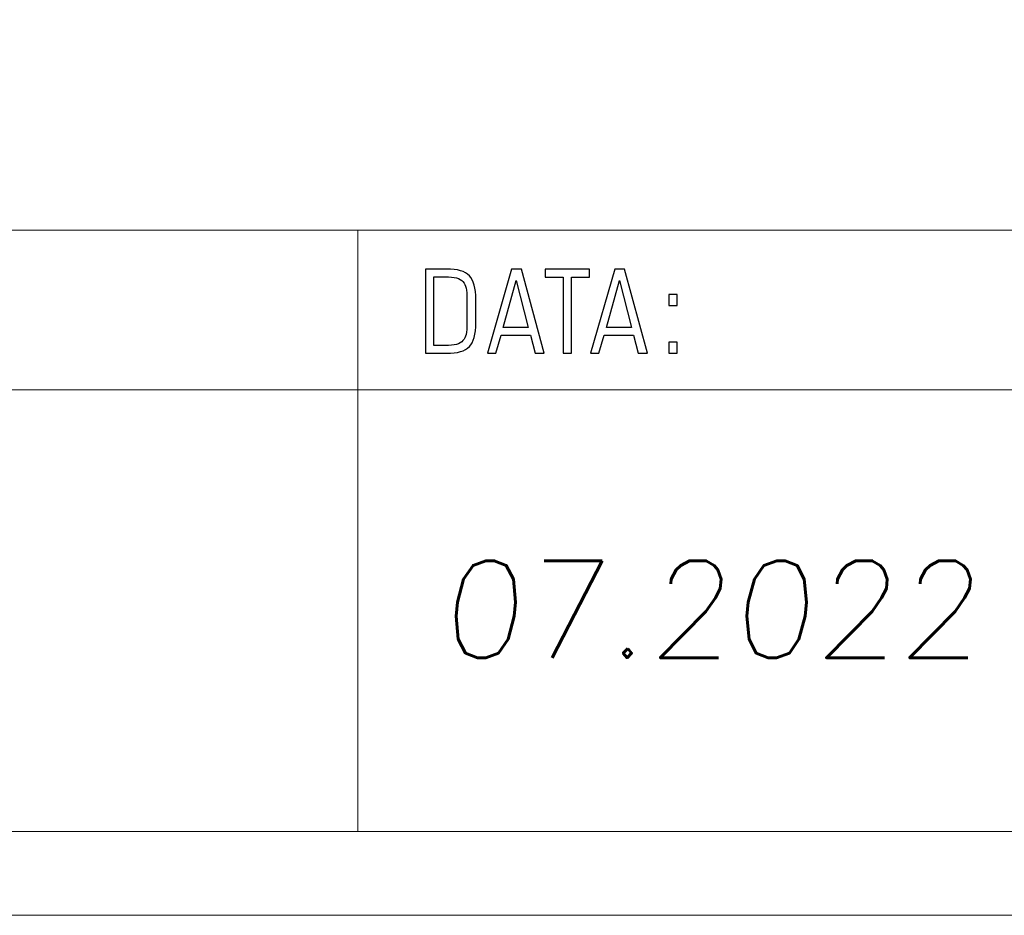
# Model space of a CAD drawing. Header units: metres. Extents: x 6522727 to 6522922, y 5980994 to 5981134.
# Tile 6 of 256: x 6522787 to 6522799, y 5980994 to 5981005. Entities that reach past the tile are written whole.
import ezdxf

# ---------------------------------------------------------------- set-up
doc = ezdxf.new("R2010")
doc.units = ezdxf.units.M
doc.header["$MEASUREMENT"] = 0
doc.layers.add('-HYBRIS - PRZYŁĄCZE -  RAMKI', color=7, linetype='Continuous')
doc.layers.add('Level 63', color=7, linetype='Continuous', lineweight=0)
doc.styles.add('DŁUGOŚCI', font='simplex.shx', dxfattribs={"width": 0.8, "oblique": 10})

msp = doc.modelspace()

# ---------------------------------------------------------------- linework, layer by layer
at = {"layer": '-HYBRIS - PRZYŁĄCZE -  RAMKI', "color": 7, "lineweight": 20}
msp.add_lwpolyline([(6522760.976, 5980995.426), (6522810.082, 5980995.426), (6522810.082, 5981022.602), (6522760.976, 5981022.602), (6522760.976, 5980995.426)], close=True, dxfattribs=at)
at = {"layer": '-HYBRIS - PRZYŁĄCZE -  RAMKI', "color": 7, "lineweight": 18}
for points in [[(6522760.976, 5981002.869), (6522760.976, 5981002.869), (6522810.082, 5981002.869), (6522810.082, 5981002.869)], [(6522791.065, 5980995.426), (6522791.065, 5980995.426), (6522791.065, 5981002.869), (6522791.065, 5981002.869)], [(6522760.976, 5981000.89), (6522760.976, 5981000.89), (6522810.082, 5981000.89), (6522810.082, 5981000.89)]]:
    msp.add_open_spline(points, degree=3, dxfattribs=at)
at = {"layer": '-HYBRIS - PRZYŁĄCZE -  RAMKI', "color": 7}
for points, knots in [([(6522791.904, 5981001.344), (6522791.904, 5981001.344), (6522791.904, 5981002.386), (6522791.904, 5981002.386), (6522791.904, 5981002.386), (6522792.166, 5981002.386), (6522792.166, 5981002.386), (6522792.3, 5981002.386), (6522792.394, 5981002.359), (6522792.447, 5981002.303), (6522792.5, 5981002.248), (6522792.527, 5981002.15), (6522792.527, 5981002.008), (6522792.527, 5981002.008), (6522792.527, 5981001.721), (6522792.527, 5981001.721), (6522792.527, 5981001.579), (6522792.5, 5981001.48), (6522792.447, 5981001.426), (6522792.394, 5981001.371), (6522792.3, 5981001.344), (6522792.166, 5981001.344), (6522792.166, 5981001.344), (6522791.904, 5981001.344), (6522791.904, 5981001.344)], [0, 0, 0, 0, 0.111111, 0.111111, 0.111111, 0.222222, 0.222222, 0.222222, 0.333333, 0.333333, 0.333333, 0.444444, 0.444444, 0.444444, 0.555556, 0.555556, 0.555556, 0.666667, 0.666667, 0.666667, 0.777778, 0.777778, 0.777778, 1, 1, 1, 1]), ([(6522792.67, 5981001.344), (6522792.67, 5981001.344), (6522792.97, 5981002.386), (6522792.97, 5981002.386), (6522792.97, 5981002.386), (6522793.091, 5981002.386), (6522793.091, 5981002.386), (6522793.091, 5981002.386), (6522793.372, 5981001.344), (6522793.372, 5981001.344), (6522793.372, 5981001.344), (6522793.261, 5981001.344), (6522793.261, 5981001.344), (6522793.261, 5981001.344), (6522793.202, 5981001.568), (6522793.202, 5981001.568), (6522793.202, 5981001.568), (6522792.839, 5981001.568), (6522792.839, 5981001.568), (6522792.839, 5981001.568), (6522792.774, 5981001.344), (6522792.774, 5981001.344), (6522792.774, 5981001.344), (6522792.67, 5981001.344), (6522792.67, 5981001.344)], [0, 0, 0, 0, 0.111111, 0.111111, 0.111111, 0.222222, 0.222222, 0.222222, 0.333333, 0.333333, 0.333333, 0.444444, 0.444444, 0.444444, 0.555556, 0.555556, 0.555556, 0.666667, 0.666667, 0.666667, 0.777778, 0.777778, 0.777778, 1, 1, 1, 1]), ([(6522793.608, 5981001.344), (6522793.608, 5981001.344), (6522793.608, 5981002.284), (6522793.608, 5981002.284), (6522793.608, 5981002.284), (6522793.385, 5981002.284), (6522793.385, 5981002.284), (6522793.385, 5981002.284), (6522793.385, 5981002.385), (6522793.385, 5981002.385), (6522793.385, 5981002.385), (6522793.935, 5981002.385), (6522793.935, 5981002.385), (6522793.935, 5981002.385), (6522793.935, 5981002.284), (6522793.935, 5981002.284), (6522793.935, 5981002.284), (6522793.712, 5981002.284), (6522793.712, 5981002.284), (6522793.712, 5981002.284), (6522793.712, 5981001.344), (6522793.712, 5981001.344), (6522793.712, 5981001.344), (6522793.608, 5981001.344), (6522793.608, 5981001.344)], [0, 0, 0, 0, 0.111111, 0.111111, 0.111111, 0.222222, 0.222222, 0.222222, 0.333333, 0.333333, 0.333333, 0.444444, 0.444444, 0.444444, 0.555556, 0.555556, 0.555556, 0.666667, 0.666667, 0.666667, 0.777778, 0.777778, 0.777778, 1, 1, 1, 1]), ([(6522793.948, 5981001.344), (6522793.948, 5981001.344), (6522794.247, 5981002.386), (6522794.247, 5981002.386), (6522794.247, 5981002.386), (6522794.368, 5981002.386), (6522794.368, 5981002.386), (6522794.368, 5981002.386), (6522794.65, 5981001.344), (6522794.65, 5981001.344), (6522794.65, 5981001.344), (6522794.538, 5981001.344), (6522794.538, 5981001.344), (6522794.538, 5981001.344), (6522794.479, 5981001.568), (6522794.479, 5981001.568), (6522794.479, 5981001.568), (6522794.117, 5981001.568), (6522794.117, 5981001.568), (6522794.117, 5981001.568), (6522794.051, 5981001.344), (6522794.051, 5981001.344), (6522794.051, 5981001.344), (6522793.948, 5981001.344), (6522793.948, 5981001.344)], [0, 0, 0, 0, 0.111111, 0.111111, 0.111111, 0.222222, 0.222222, 0.222222, 0.333333, 0.333333, 0.333333, 0.444444, 0.444444, 0.444444, 0.555556, 0.555556, 0.555556, 0.666667, 0.666667, 0.666667, 0.777778, 0.777778, 0.777778, 1, 1, 1, 1]), ([(6522792.007, 5981001.44), (6522792.007, 5981001.44), (6522792.146, 5981001.44), (6522792.146, 5981001.44), (6522792.206, 5981001.44), (6522792.254, 5981001.445), (6522792.288, 5981001.454), (6522792.323, 5981001.464), (6522792.349, 5981001.479), (6522792.368, 5981001.5), (6522792.386, 5981001.522), (6522792.399, 5981001.548), (6522792.406, 5981001.578), (6522792.413, 5981001.609), (6522792.417, 5981001.658), (6522792.417, 5981001.725), (6522792.417, 5981001.725), (6522792.417, 5981002.005), (6522792.417, 5981002.005), (6522792.417, 5981002.071), (6522792.413, 5981002.12), (6522792.406, 5981002.151), (6522792.399, 5981002.182), (6522792.386, 5981002.208), (6522792.368, 5981002.23), (6522792.349, 5981002.251), (6522792.323, 5981002.266), (6522792.288, 5981002.276), (6522792.254, 5981002.285), (6522792.206, 5981002.29), (6522792.146, 5981002.29), (6522792.146, 5981002.29), (6522792.007, 5981002.29), (6522792.007, 5981002.29), (6522792.007, 5981002.29), (6522792.007, 5981001.44), (6522792.007, 5981001.44)], [0, 0, 0, 0, 0.076923, 0.076923, 0.076923, 0.153846, 0.153846, 0.153846, 0.230769, 0.230769, 0.230769, 0.307692, 0.307692, 0.307692, 0.384615, 0.384615, 0.384615, 0.461538, 0.461538, 0.461538, 0.538462, 0.538462, 0.538462, 0.615385, 0.615385, 0.615385, 0.692308, 0.692308, 0.692308, 0.769231, 0.769231, 0.769231, 0.846154, 0.846154, 0.846154, 1, 1, 1, 1]), ([(6522792.866, 5981001.664), (6522792.866, 5981001.664), (6522793.176, 5981001.664), (6522793.176, 5981001.664), (6522793.176, 5981001.664), (6522793.027, 5981002.245), (6522793.027, 5981002.245), (6522793.027, 5981002.245), (6522792.866, 5981001.664), (6522792.866, 5981001.664)], [0, 0, 0, 0, 0.25, 0.25, 0.25, 0.5, 0.5, 0.5, 1, 1, 1, 1]), ([(6522794.143, 5981001.664), (6522794.143, 5981001.664), (6522794.453, 5981001.664), (6522794.453, 5981001.664), (6522794.453, 5981001.664), (6522794.305, 5981002.245), (6522794.305, 5981002.245), (6522794.305, 5981002.245), (6522794.143, 5981001.664), (6522794.143, 5981001.664)], [0, 0, 0, 0, 0.25, 0.25, 0.25, 0.5, 0.5, 0.5, 1, 1, 1, 1]), ([(6522794.914, 5981001.933), (6522794.914, 5981001.933), (6522794.914, 5981002.073), (6522794.914, 5981002.073), (6522794.914, 5981002.073), (6522795.021, 5981002.073), (6522795.021, 5981002.073), (6522795.021, 5981002.073), (6522795.021, 5981001.933), (6522795.021, 5981001.933), (6522795.021, 5981001.933), (6522794.914, 5981001.933), (6522794.914, 5981001.933)], [0, 0, 0, 0, 0.2, 0.2, 0.2, 0.4, 0.4, 0.4, 0.6, 0.6, 0.6, 1, 1, 1, 1]), ([(6522794.914, 5981001.344), (6522794.914, 5981001.344), (6522794.914, 5981001.483), (6522794.914, 5981001.483), (6522794.914, 5981001.483), (6522795.021, 5981001.483), (6522795.021, 5981001.483), (6522795.021, 5981001.483), (6522795.021, 5981001.344), (6522795.021, 5981001.344), (6522795.021, 5981001.344), (6522794.914, 5981001.344), (6522794.914, 5981001.344)], [0, 0, 0, 0, 0.2, 0.2, 0.2, 0.4, 0.4, 0.4, 0.6, 0.6, 0.6, 1, 1, 1, 1])]:
    msp.add_open_spline(points, degree=3, knots=knots, dxfattribs=at)
at = {"layer": 'Level 63', "color": 7, "linetype": 'Continuous', "lineweight": 13}
msp.add_3dface([(6522726.924, 5980994.39), (6522726.924, 5981134.39), (6522920.198, 5981134.39), (6522920.198, 5980994.39)], dxfattribs=at)

# ---------------------------------------------------------------- texts
at = {"layer": '-HYBRIS - PRZYŁĄCZE -  RAMKI', "color": 7, "lineweight": 30, "style": 'DŁUGOŚCI', "oblique": 5}
msp.add_text('07.2022', height=1.2, dxfattribs=at).set_placement((6522792.084, 5980997.577))

doc.saveas('drawing.dxf')
